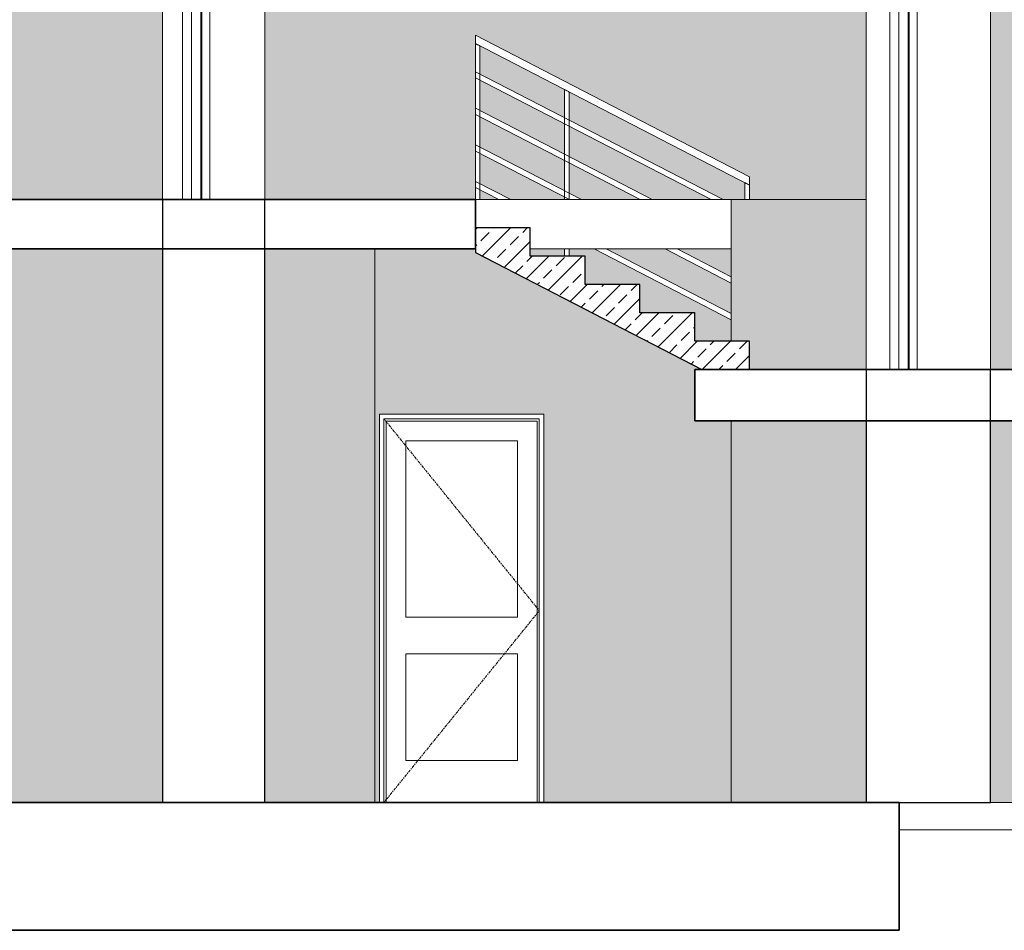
# Model space of a CAD drawing. Header units: centimetres. Extents: x 8603 to 10796, y -400 to 1711.
# Tile 16 of 20: x 9859 to 10398, y -400 to 99. Entities that reach past the tile are written whole.
import ezdxf

# ---------------------------------------------------------------- set-up
doc = ezdxf.new("R2010")
doc.units = ezdxf.units.CM
doc.linetypes.add('Środek _2_', pattern=[3.175, 0.635, -0.475, 1.59, -0.475])
for name, color, linetype, lineweight in [('A-DOOR', 31, 'Continuous', 9), ('A-DOOR-FRAM', 31, 'Continuous', 9), ('A-FLOR', 192, 'Continuous', 9), ('A-FLOR-HRAL', 11, 'Continuous', 9), ('A-WALL', 113, 'Continuous', 9), ('A-WALL-PATT', 111, 'Continuous', 9), ('I-WALL', 2, 'Continuous', 9), ('S-STRS', 31, 'Continuous', 9)]:
    doc.layers.add(name, color=color, linetype=linetype, lineweight=lineweight)

# ---------------------------------------------------------------- blocks, each defined once
blk = doc.blocks.new('Poręcz - 25 mm-400213-Przekrój 7')
at = {"layer": 'A-FLOR-HRAL'}
for p, q in [((10157.46, 60.31), (10157.46, 0)), ((10159.96, 0), (10159.96, 59.02)), ((10157.46, -27), (10157.46, -31)), ((10159.96, -31), (10159.96, -27))]:
    blk.add_line(p, q, dxfattribs=at)
at = {"layer": 'A-FLOR-HRAL', "flags": 128}
for points in [[(10158.71, 59.66), (10158.17, 59.94), (10157.74, 60.17), (10157.5, 60.29)], [(10159.96, 59.02), (10159.93, 59.03), (10159.69, 59.16), (10159.26, 59.38), (10158.71, 59.66)]]:
    blk.add_lwpolyline(points, dxfattribs=at)
blk = doc.blocks.new('Poręcz - 25 mm-400211-Przekrój 7')
at = {"layer": 'A-FLOR-HRAL'}
for p, q in [((10108.71, 85.5), (10108.71, 0)), ((10111.21, 0), (10111.21, 84.21))]:
    blk.add_line(p, q, dxfattribs=at)
at = {"layer": 'A-FLOR-HRAL', "flags": 128}
for points in [[(10109.96, 84.85), (10109.42, 85.13), (10108.99, 85.36), (10108.75, 85.48)], [(10111.21, 84.21), (10111.18, 84.22), (10110.94, 84.35), (10110.51, 84.57), (10109.96, 84.85)]]:
    blk.add_lwpolyline(points, dxfattribs=at)
blk = doc.blocks.new('Poręcz - 25 mm-400209-Przekrój 7')
at = {"layer": 'A-FLOR-HRAL'}
for p, q in [((10256.21, 9.29), (10256.21, 0)), ((10258.71, 0), (10258.71, 8))]:
    blk.add_line(p, q, dxfattribs=at)
at = {"layer": 'A-FLOR-HRAL', "flags": 128}
for points in [[(10257.46, 8.64), (10256.92, 8.92), (10256.49, 9.15), (10256.25, 9.27)], [(10258.71, 8), (10258.68, 8.01), (10258.44, 8.14), (10258.01, 8.36), (10257.46, 8.64)]]:
    blk.add_lwpolyline(points, dxfattribs=at)
blk = doc.blocks.new('Poręcz - Poręcz-433829-Przekrój 7')
at = {"layer": 'A-FLOR-HRAL'}
for p, q in [((10244.2, 0), (10108.71, 70)), ((10108.71, 66.62), (10237.66, 0)), ((10205.49, 0), (10108.71, 50)), ((10108.71, 46.62), (10198.95, 0)), ((10166.78, 0), (10108.71, 30)), ((10108.71, 26.62), (10160.24, 0)), ((10128.07, 0), (10108.71, 10)), ((10108.71, 6.62), (10121.53, 0)), ((10173.79, -27), (10248.71, -65.71)), ((10248.71, -62.33), (10180.33, -27)), ((10212.5, -27), (10248.71, -45.71)), ((10248.71, -42.33), (10219.04, -27))]:
    blk.add_line(p, q, dxfattribs=at)
at = {"layer": 'A-FLOR-HRAL', "flags": 128}
for points in [[(10108.71, 68.31), (10108.71, 68.75), (10108.71, 69.16), (10108.71, 69.51), (10108.71, 69.77), (10108.71, 69.94), (10108.71, 70)], [(10108.71, 66.62), (10108.71, 66.68), (10108.71, 66.85), (10108.71, 67.12), (10108.71, 67.47), (10108.71, 67.87), (10108.71, 68.31)], [(10108.71, 48.31), (10108.71, 48.75), (10108.71, 49.16), (10108.71, 49.51), (10108.71, 49.77), (10108.71, 49.94), (10108.71, 50)], [(10108.71, 46.62), (10108.71, 46.68), (10108.71, 46.85), (10108.71, 47.12), (10108.71, 47.47), (10108.71, 47.87), (10108.71, 48.31)], [(10108.71, 28.31), (10108.71, 28.75), (10108.71, 29.16), (10108.71, 29.51), (10108.71, 29.77), (10108.71, 29.94), (10108.71, 30)], [(10108.71, 26.62), (10108.71, 26.68), (10108.71, 26.85), (10108.71, 27.12), (10108.71, 27.47), (10108.71, 27.87), (10108.71, 28.31)], [(10108.71, 8.31), (10108.71, 8.75), (10108.71, 9.16), (10108.71, 9.51), (10108.71, 9.77), (10108.71, 9.94), (10108.71, 10)], [(10108.71, 6.62), (10108.71, 6.68), (10108.71, 6.85), (10108.71, 7.12), (10108.71, 7.47), (10108.71, 7.87), (10108.71, 8.31)]]:
    blk.add_lwpolyline(points, dxfattribs=at)
for name in ['Poręcz - 25 mm-400211-Przekrój 7', 'Poręcz - 25 mm-400213-Przekrój 7', 'Poręcz - 25 mm-400209-Przekrój 7']:
    blk.add_blockref(name, (0, 0))
blk = doc.blocks.new('Typ poręczy górnej - Górna poręcz_wewnętrzny_-433839-Przekrój 7')
at = {"layer": 'A-FLOR-HRAL'}
for p, q in [((10258.71, 12.5), (10108.71, 90)), ((10108.71, 85.5), (10258.71, 8))]:
    blk.add_line(p, q, dxfattribs=at)
at = {"layer": 'A-FLOR-HRAL', "flags": 128}
for points in [[(10108.71, 87.75), (10108.71, 88.33), (10108.71, 88.87), (10108.71, 89.34), (10108.71, 89.7), (10108.71, 89.92), (10108.71, 90)], [(10108.71, 85.5), (10108.71, 85.57), (10108.71, 85.8), (10108.71, 86.16), (10108.71, 86.62), (10108.71, 87.17), (10108.71, 87.75)], [(10258.71, 12.5), (10258.71, 12.42), (10258.71, 12.2), (10258.71, 11.84), (10258.71, 11.37), (10258.71, 10.83), (10258.71, 10.25)], [(10258.71, 10.25), (10258.71, 9.67), (10258.71, 9.12), (10258.71, 8.66), (10258.71, 8.3), (10258.71, 8.07), (10258.71, 8)]]:
    blk.add_lwpolyline(points, dxfattribs=at)
blk = doc.blocks.new('Drzwi-wewnętrzne-jednoskrzydłowe-dwupanelowe-drewniane - 900 x 2100mm-511731-Przekrój 7')
at = {"layer": 'A-DOOR', "linetype": 'Środek _2_'}
for p, q in [((10058.71, -120), (10143.71, -225)), ((10143.71, -225), (10058.71, -330))]:
    blk.add_line(p, q, dxfattribs=at)
at = {"layer": 'A-DOOR'}
for p, q in [((10070.71, -132), (10131.71, -132)), ((10070.71, -228.56), (10070.71, -132)), ((10131.71, -132), (10131.71, -228.56)), ((10131.71, -228.56), (10070.71, -228.56)), ((10070.71, -248.56), (10131.71, -248.56)), ((10070.71, -307), (10070.71, -248.56)), ((10131.71, -248.56), (10131.71, -307)), ((10131.71, -307), (10070.71, -307))]:
    blk.add_line(p, q, dxfattribs=at)
at = {"layer": 'A-DOOR-FRAM'}
for p, q in [((10146.21, -117.5), (10056.21, -117.5)), ((10056.21, -117.5), (10056.21, -330)), ((10146.21, -117.5), (10146.21, -330)), ((10143.71, -120), (10058.71, -120)), ((10058.71, -120), (10058.71, -330)), ((10059.98, -121.27), (10142.44, -121.27)), ((10059.98, -330), (10059.98, -121.27)), ((10142.44, -121.27), (10142.44, -330)), ((10143.71, -120), (10143.71, -330))]:
    blk.add_line(p, q, dxfattribs=at)
blk = doc.blocks.new('Drzwi-korytarz-niesymetryczne-wpuszczane - Drzwi dwuskrzydłowe 1800 x 2600mm 2-575551-Przekrój 7')
at = {"layer": 'A-DOOR', "lineweight": 18}
for p, q in [((10345.99, 167), (10345.99, -93)), ((10350.49, 167), (10345.99, 167)), ((10350.49, -93), (10350.49, 167)), ((10345.99, -93), (10350.49, -93))]:
    blk.add_line(p, q, dxfattribs=at)
at = {"layer": 'A-DOOR-FRAM', "lineweight": 18}
for p, q in [((10350.49, 177), (10335.49, 177)), ((10335.49, 177), (10335.49, 167)), ((10350.49, 167), (10350.49, 177)), ((10335.49, 167), (10340.41, 167)), ((10340.41, 167), (10340.41, 165.41)), ((10345.51, 165.41), (10345.51, 167)), ((10345.51, 167), (10350.49, 167)), ((10340.41, 165.41), (10345.51, 165.41))]:
    blk.add_line(p, q, dxfattribs=at)
at = {"layer": 'A-DOOR-FRAM'}
for p, q in [((10335.49, -93), (10335.49, 167)), ((10340.41, -93), (10340.41, 165.41)), ((10345.51, 165.41), (10345.51, -93))]:
    blk.add_line(p, q, dxfattribs=at)
blk = doc.blocks.new('Drzwi-korytarz-niesymetryczne-wpuszczane - Drzwi dwuskrzydłowe 1800 x 2100mm-575601-Przekrój 7')
at = {"layer": 'A-DOOR', "lineweight": 18}
for p, q in [((9958.99, 210), (9958.99, 0)), ((9963.49, 210), (9958.99, 210)), ((9963.49, 0), (9963.49, 210)), ((9958.99, 0), (9963.49, 0))]:
    blk.add_line(p, q, dxfattribs=at)
at = {"layer": 'A-DOOR-FRAM', "lineweight": 18}
for p, q in [((9963.49, 220), (9948.49, 220)), ((9948.49, 220), (9948.49, 210)), ((9963.49, 210), (9963.49, 220)), ((9948.49, 210), (9953.41, 210)), ((9953.41, 210), (9953.41, 208.41)), ((9953.41, 208.41), (9958.51, 208.41)), ((9958.51, 208.41), (9958.51, 210)), ((9958.51, 210), (9963.49, 210))]:
    blk.add_line(p, q, dxfattribs=at)
at = {"layer": 'A-DOOR-FRAM'}
for p, q in [((9948.49, 0), (9948.49, 210)), ((9953.41, 0), (9953.41, 208.41)), ((9958.51, 208.41), (9958.51, 0))]:
    blk.add_line(p, q, dxfattribs=at)

msp = doc.modelspace()

# ---------------------------------------------------------------- hatches: boundary and pattern name
at = {"layer": 'A-WALL-PATT'}
h = msp.add_hatch(color=256, dxfattribs=at)
h.paths.add_polyline_path([(8888.25, -128.5), (8886.84, -127.91), (8886.25, -126.5), (8886.84, -125.09), (8888.28, -124.51), (8889.67, -125.09), (8890.25, -126.5), (8889.67, -127.91), (8888.88, -128.24)])
h.paths.add_polyline_path([(8880.71, -330), (9190.81, -330), (9008.09, -229.5), (8885.71, -229.5), (8885.71, -214.5), (8887, -214.5), (8887, -206.6), (8886.75, -206), (8887, -205.4), (8887, -186.6), (8886.75, -186), (8887, -185.15), (8887, -166.6), (8886.75, -166), (8887, -165.4), (8887, -146.6), (8886.75, -146), (8887, -145.4), (8887, -128.5), (8889.5, -128.5), (8889.5, -145.4), (8889.75, -146), (8889.5, -146.6), (8889.5, -165.4), (8889.75, -166), (8889.5, -166.6), (8889.5, -185.4), (8889.75, -186), (8889.5, -186.6), (8889.5, -205.4), (8889.75, -206), (8889.5, -206.6), (8889.5, -214.5), (9031.92, -214.5), (9031.92, -206.73), (9031.73, -206.39), (9031.73, -205.61), (9031.92, -205.05), (9031.92, -193.51), (9031.67, -193.59), (9031.73, -190.19), (9031.92, -190.08), (9031.92, -186.73), (9031.73, -186.39), (9031.73, -185.61), (9031.92, -185.05), (9031.92, -173.51), (9031.67, -173.59), (9031.73, -170.19), (9031.92, -170.08), (9031.92, -166.73), (9031.73, -166.39), (9031.73, -165.61), (9031.92, -165.05), (9031.92, -153.51), (9031.67, -153.59), (9031.68, -150.22), (9031.92, -150.08), (9031.92, -146.73), (9031.73, -146.39), (9031.73, -145.61), (9031.92, -145.05), (9031.92, -133.51), (9031.67, -133.59), (9031.68, -130.22), (9031.92, -130.08), (9031.92, -128.04), (9031.67, -127.8), (9031.44, -127.5), (9031.24, -127.02), (9031.17, -125.98), (9031.24, -110.46), (9315.8, 46.05), (9008.19, 213.15), (8885.71, 213.15), (8885.71, 228.15), (9034.46, 228.15), (9034.46, 239.62), (9034.27, 239.96), (9034.27, 240.74), (9034.46, 241.3), (9034.46, 250.35), (9034.21, 250.27), (9034.21, 253.63), (9034.46, 253.77), (9034.46, 259.62), (9034.27, 259.96), (9034.27, 260.74), (9034.46, 261.3), (9034.46, 270.35), (9034.21, 270.27), (9034.21, 273.63), (9034.46, 273.77), (9034.46, 279.62), (9034.27, 279.96), (9034.27, 280.74), (9034.46, 281.3), (9034.46, 290.35), (9034.21, 290.27), (9034.21, 293.63), (9034.46, 293.77), (9034.46, 297.85), (9035.09, 297.96), (9034.46, 298.31), (9034.21, 298.55), (9033.98, 298.85), (9033.78, 299.33), (9033.71, 300.37), (9033.78, 333.4), (9230.03, 440), (8880.71, 440), (8880.71, -238.34)])
h.paths.add_polyline_path([(9387.49, -330), (9387.49, -34.72), (9129.98, -176.35), (9215.71, -223.58), (9215.71, -330), (9288.62, -330)])
h.paths.add_polyline_path([(9402.49, -330), (9404.17, -330), (9404.17, -110), (9564.17, -110), (9564.17, -330), (9580.71, -330), (9580.71, -27), (9395.71, -27), (9395.71, -30.2), (9393.49, -31.42), (9393.49, -120), (9402.49, -120), (9402.49, -309.25)])
h.paths.add_polyline_path([(10415.49, -330), (10415.49, -121), (10390.49, -121), (10390.49, -330)])
h.paths.add_polyline_path([(9825.71, -330), (9937.49, -330), (9937.49, -27), (9595.71, -27), (9595.71, -330), (9680.71, -330), (9680.71, -110), (9825.71, -110), (9825.71, -238.34)])
h.paths.add_polyline_path([(9213.21, -313.5), (9213.21, -305.55), (9116.96, -252.61), (9116.96, -264), (9125.71, -264), (9125.71, -280.5), (9155.71, -280.5), (9155.71, -297), (9185.71, -297), (9185.71, -313.5), (9190.81, -313.5)])
h.paths.add_polyline_path([(9213.22, -302.13), (9213.21, -285.55), (9116.95, -232.61), (9116.96, -249.19), (9213.21, -302.13)])
h.paths.add_polyline_path([(9213.23, -282.13), (9213.21, -265.55), (9116.95, -212.6), (9116.96, -229.19), (9213.21, -282.13)])
h.paths.add_polyline_path([(9104.02, -264), (9114.46, -264), (9114.46, -251.24), (9054.14, -218.06), (9035.71, -228.2), (9035.71, -231), (9065.71, -231), (9065.71, -247.5), (9095.71, -247.5), (9095.71, -264)])
h.paths.add_polyline_path([(9213.23, -262.14), (9213.21, -245.55), (9116.94, -192.6), (9116.96, -209.19), (9213.21, -262.13)])
h.paths.add_polyline_path([(9114.47, -247.82), (9114.46, -231.24), (9072.33, -208.06), (9057.26, -216.35), (9114.46, -247.81)])
h.paths.add_polyline_path([(9213.24, -242.14), (9213.21, -226.69), (9125.71, -178.7), (9116.94, -183.52), (9116.96, -189.19), (9213.21, -242.13)])
h.paths.add_polyline_path([(9114.48, -227.82), (9114.46, -211.24), (9090.51, -198.06), (9075.44, -206.35), (9114.46, -227.81)])
h.paths.add_polyline_path([(9034.67, -206), (9034.67, -204.55), (9035.71, -204.5), (9035.71, -198), (9054.04, -198), (9038.9, -189.67), (9034.42, -192.13), (9034.42, -205.27), (9034.62, -205.61)])
h.paths.add_polyline_path([(9035.71, -214.5), (9035.6, -207.86), (9034.96, -207.45), (9034.94, -207.3), (9034.67, -207.3), (9034.62, -206.39), (9034.42, -206.95), (9034.42, -214.5)])
h.paths.add_polyline_path([(9114.48, -207.82), (9114.46, -191.24), (9108.69, -188.06), (9093.62, -196.35), (9114.46, -207.81)])
h.paths.add_polyline_path([(9060.26, -198), (9065.71, -198), (9065.71, -184.42), (9057.08, -179.67), (9042.01, -187.96), (9055.16, -195.2)])
h.paths.add_polyline_path([(9034.42, -188.71), (9035.7, -187.92), (9034.96, -187.45), (9034.94, -187.3), (9034.67, -187.3), (9034.62, -186.39), (9034.42, -186.95), (9034.42, -187.45)])
h.paths.add_polyline_path([(9114.49, -187.83), (9114.46, -184.88), (9111.8, -186.35), (9114.46, -187.81)])
h.paths.add_polyline_path([(9038.9, -186.25), (9053.97, -177.96), (9038.9, -169.67), (9034.42, -172.13), (9034.42, -185.27), (9034.62, -185.61), (9034.67, -185.15), (9034.67, -184.55), (9035.81, -184.55), (9038.44, -186)])
h.paths.add_polyline_path([(9083.07, -181.5), (9095.71, -181.5), (9095.71, -180.92), (9075.26, -169.67), (9060.19, -177.96), (9066.62, -181.5)])
h.paths.add_polyline_path([(9095.71, -177.5), (9095.71, -165), (9101.05, -165), (9092.4, -160.24), (9078.37, -167.96), (9083.07, -170.55)])
h.paths.add_polyline_path([(9057.08, -176.25), (9072.15, -167.96), (9057.08, -159.67), (9042.01, -167.96), (9048.81, -171.7)])
h.paths.add_polyline_path([(9034.42, -168.71), (9035.78, -167.96), (9034.97, -167.42), (9034.96, -167.3), (9034.67, -167.3), (9034.62, -166.39), (9034.42, -166.95), (9034.42, -167.45)])
h.paths.add_polyline_path([(9075.26, -166.25), (9089.29, -158.53), (9074.22, -150.24), (9060.19, -157.96), (9074.51, -165.84)])
h.paths.add_polyline_path([(9038.9, -166.25), (9053.97, -157.96), (9038.87, -149.69), (9034.42, -152.13), (9034.42, -165.27), (9034.62, -165.61), (9034.67, -165.25), (9034.67, -164.55), (9035.81, -164.55), (9038.44, -166)])
h.paths.add_polyline_path([(9117.33, -165), (9125.71, -165), (9125.71, -148.5), (9131.92, -148.5), (9131.92, -138.51), (9096.55, -157.96), (9109.35, -165)])
h.paths.add_polyline_path([(9057.08, -156.25), (9071.11, -148.53), (9056.04, -140.24), (9042.01, -147.96), (9048.81, -151.7)])
h.paths.add_polyline_path([(9093.44, -156.25), (9131.93, -135.08), (9131.92, -118.51), (9078.37, -147.96), (9091.63, -155.26)])
h.paths.add_polyline_path([(9034.42, -148.71), (9035.7, -147.92), (9034.96, -147.45), (9034.94, -147.3), (9034.67, -147.3), (9034.62, -146.39), (9034.42, -146.95), (9034.42, -147.45)])
h.paths.add_polyline_path([(9151.59, -148.5), (9155.71, -148.5), (9155.71, -132), (9185.71, -131.96), (9185.71, -115.5), (9215.71, -115.5), (9215.71, -99), (9231.92, -99), (9231.92, -83.51), (9134.42, -137.14), (9134.46, -148.5)])
h.paths.add_polyline_path([(9038.9, -146.25), (9052.93, -138.53), (9037.79, -130.28), (9034.42, -132.13), (9034.42, -145.27), (9034.62, -145.61), (9034.67, -145.25), (9034.67, -144.55), (9035.81, -144.55), (9038.44, -146)])
h.paths.add_polyline_path([(9075.26, -146.25), (9131.94, -115.08), (9131.92, -98.51), (9060.19, -137.96), (9074.51, -145.84)])
h.paths.add_polyline_path([(9057.08, -136.25), (9131.94, -95.07), (9131.92, -78.51), (9042.09, -128), (9049.28, -131.96)])
h.paths.add_polyline_path([(9134.42, -133.71), (9231.93, -80.08), (9231.92, -63.51), (9134.41, -117.14), (9134.42, -131.96)])
h.paths.add_polyline_path([(9034.42, -128.71), (9034.69, -128.5), (9034.39, -128.45), (9034.42, -128.66)])
h.paths.add_polyline_path([(9038.9, -126.25), (9131.95, -75.07), (9131.92, -59.65), (9035.17, -112.86), (9035.28, -124.33), (9036.38, -124.87), (9038.03, -125.77)])
h.paths.add_polyline_path([(9134.41, -113.72), (9231.94, -60.08), (9231.92, -43.51), (9134.41, -97.14), (9134.41, -105.37)])
h.paths.add_polyline_path([(9234.42, -99), (9245.71, -99), (9245.71, -82.5), (9275.71, -82.5), (9275.71, -66), (9305.71, -66), (9305.75, -49.5), (9331.92, -49.5), (9331.92, -28.51), (9234.42, -82.14), (9234.42, -96.5)])
h.paths.add_polyline_path([(9134.41, -93.72), (9231.94, -40.07), (9231.92, -23.51), (9134.4, -77.15), (9134.4, -87.64)])
h.paths.add_polyline_path([(10390.49, -93), (10415.49, -93), (10415.49, 426), (10405.71, 426), (10405.71, 440), (10390.49, 440), (10390.49, -78.77)])
h.paths.add_polyline_path([(9234.42, -78.71), (9331.93, -25.08), (9331.92, -8.51), (9234.41, -62.14), (9234.42, -69.91)])
h.paths.add_polyline_path([(9134.4, -73.72), (9231.95, -20.07), (9231.92, -4.65), (9134.39, -58.29), (9134.4, -69.91)])
h.paths.add_polyline_path([(9234.41, -58.72), (9331.94, -5.08), (9331.92, 11.49), (9234.41, -42.14), (9234.41, -52.18)])
h.paths.add_polyline_path([(9334.42, -49.5), (9335.71, -49.5), (9335.71, -33), (9365.71, -33), (9365.71, -16.5), (9387.49, -16.5), (9387.49, 0), (9393.22, 0), (9393.21, 4), (9392.11, 4.6), (9334.42, -27.14), (9334.42, -46.7)])
h.paths.add_polyline_path([(9234.41, -38.72), (9331.95, 14.93), (9331.92, 31.49), (9234.4, -22.15), (9234.4, -34.45)])
h.paths.add_polyline_path([(9334.42, -23.71), (9388.98, 6.3), (9373.82, 14.53), (9334.41, -7.14), (9334.41, -16.72)])
h.paths.add_polyline_path([(9234.4, -18.72), (9331.95, 34.93), (9331.92, 37.29), (9319.98, 43.78), (9234.39, -3.29), (9234.4, -16.72)])
h.paths.add_polyline_path([(9334.41, -3.72), (9370.69, 16.24), (9355.52, 24.47), (9334.41, 12.86), (9334.41, -3.42)])
h.paths.add_polyline_path([(9993.49, 0), (10108.72, 0), (10108.86, 89.92), (10258.71, 12.42), (10258.71, 0), (10322.49, 0), (10322.49, 353), (9993.49, 353), (9993.49, 9.87)])
h.paths.add_polyline_path([(10213.58, 0), (10237.66, 0), (10159.94, 40.16), (10159.96, 23.52), (10205.49, 0), (10213.33, 0)])
h.paths.add_polyline_path([(9399.1, 0), (9399.1, 0.8), (9398.21, 1.28), (9398.21, 0)])
h.paths.add_polyline_path([(10256.21, 0), (10256.24, 0), (10256.21, 9.29), (10159.93, 59.03), (10159.96, 43.52), (10244.2, 0), (10248.71, 0)])
h.paths.add_polyline_path([(10111.21, 0), (10121.53, 0), (10111.21, 5.33), (10111.21, 1.01)])
h.paths.add_polyline_path([(9699.71, 0), (9937.49, 0), (9937.49, 353), (9390.71, 353), (9390.71, 407.33), (9131.13, 266.32), (9399.1, 120.75), (9399.1, 210), (9559.1, 210), (9559.1, 0), (9631.2, 0)])
h.paths.add_polyline_path([(10196.45, 0), (10198.95, 0), (10159.95, 20.15), (10159.96, 3.52), (10166.78, 0), (10193.73, 0)])
h.paths.add_polyline_path([(10157.48, 0), (10157.46, 1.44), (10111.2, 25.34), (10111.21, 8.71), (10128.07, 0), (10157.46, 0)])
h.paths.add_polyline_path([(10159.96, 0), (10160.24, 0), (10159.95, 0.15), (10159.95, 0)])
h.paths.add_polyline_path([(10157.48, 4.81), (10157.46, 21.44), (10111.2, 45.33), (10111.21, 28.71), (10157.46, 4.81)])
h.paths.add_polyline_path([(9334.4, 16.28), (9352.39, 26.17), (9337.23, 34.41), (9334.4, 32.85), (9334.4, 18.74)])
h.paths.add_polyline_path([(9399.1, 16.3), (9399.1, 27), (9398.21, 27), (9398.21, 16.3)])
h.paths.add_polyline_path([(10157.48, 24.8), (10157.46, 41.44), (10111.19, 65.34), (10111.21, 48.71), (10157.46, 24.81)])
h.paths.add_polyline_path([(9398.83, 30), (9399.1, 30), (9399.1, 37.34), (9398.21, 37.82), (9398.21, 30)])
h.paths.add_polyline_path([(9393.21, 32.59), (9393.23, 32.59), (9393.21, 40.54), (9388.95, 42.85), (9370.29, 32.59), (9391.39, 32.59)])
h.paths.add_polyline_path([(9395.7, 32.59), (9395.71, 32.59), (9395.7, 36.47)])
h.paths.add_polyline_path([(9365.71, 33.5), (9385.82, 44.56), (9370.65, 52.79), (9363.56, 48.89), (9365.71, 48.89), (9365.71, 36.47)])
h.paths.add_polyline_path([(9399.1, 40.75), (9399.1, 47), (9398.21, 47), (9398.21, 41.23)])
h.paths.add_polyline_path([(9393.23, 43.94), (9393.21, 45.2), (9392.07, 44.57), (9393.21, 43.95)])
h.paths.add_polyline_path([(10157.49, 44.8), (10157.46, 60.31), (10111.18, 84.22), (10111.21, 68.71), (10157.46, 44.81)])
h.paths.add_polyline_path([(9388.94, 46.27), (9393.24, 48.73), (9393.21, 60.54), (9388.95, 62.85), (9373.78, 54.51), (9387.11, 47.27)])
h.paths.add_polyline_path([(9335.71, 48.89), (9357.33, 48.89), (9367.52, 54.49), (9353.4, 62.16), (9335.71, 52.43)])
h.paths.add_polyline_path([(9395.69, 49.99), (9395.71, 50), (9395.69, 50)])
h.paths.add_polyline_path([(9398.21, 50), (9399.1, 50), (9399.1, 57.34), (9398.21, 57.82), (9398.21, 50.11)])
h.paths.add_polyline_path([(9370.64, 56.21), (9385.82, 64.56), (9371.7, 72.23), (9356.53, 63.88), (9365.7, 58.9)])
h.paths.add_polyline_path([(9335.71, 57), (9349.23, 64.43), (9326.96, 76.53), (9326.96, 65.19), (9335.71, 65.19), (9335.71, 63.06)])
h.paths.add_polyline_path([(9399.1, 60.75), (9399.1, 67), (9398.21, 67), (9398.21, 61.23)])
h.paths.add_polyline_path([(9393.24, 63.94), (9393.21, 65.2), (9392.07, 64.57), (9393.21, 63.95)])
h.paths.add_polyline_path([(9305.71, 65.19), (9324.46, 65.19), (9324.46, 77.88), (9226.96, 130.85), (9226.96, 114.07), (9245.71, 114.07), (9245.71, 97.78), (9275.71, 97.78), (9275.71, 81.48), (9305.71, 81.48), (9305.71, 79.27)])
h.paths.add_polyline_path([(9352.35, 66.15), (9367.52, 74.49), (9326.95, 96.53), (9326.96, 79.94), (9348.57, 68.2)])
h.paths.add_polyline_path([(9388.94, 66.27), (9393.24, 68.73), (9393.21, 80.54), (9389.99, 82.29), (9374.82, 73.94), (9388.38, 66.58)])
h.paths.add_polyline_path([(9395.69, 69.99), (9395.71, 70), (9395.69, 70)])
h.paths.add_polyline_path([(9399.1, 70), (9399.1, 77.34), (9398.21, 77.82), (9398.21, 70)])
h.paths.add_polyline_path([(9370.64, 76.21), (9385.82, 84.56), (9326.95, 116.53), (9326.96, 99.94), (9365.7, 78.9)])
h.paths.add_polyline_path([(9399.1, 80.75), (9399.1, 86), (9398.21, 86), (9398.21, 81.23), (9399.03, 80.79)])
h.paths.add_polyline_path([(9324.47, 81.29), (9324.46, 97.88), (9226.95, 150.85), (9226.96, 134.26), (9324.46, 81.3)])
h.paths.add_polyline_path([(9393.25, 83.93), (9393.21, 84.06), (9393.21, 83.95)])
h.paths.add_polyline_path([(9388.94, 86.27), (9395.86, 90), (9399.1, 90), (9399.1, 97.34), (9326.94, 136.54), (9326.96, 119.94), (9388.38, 86.58)])
h.paths.add_polyline_path([(9399.1, 100.75), (9399.01, 116.25), (9326.93, 155.4), (9326.96, 139.94), (9391.39, 104.94)])
h.paths.add_polyline_path([(9324.48, 101.29), (9324.46, 117.88), (9226.95, 170.86), (9226.96, 154.26), (9324.46, 101.3)])
h.paths.add_polyline_path([(9215.71, 114.07), (9224.46, 114.07), (9224.46, 132.2), (9126.96, 185.17), (9126.93, 179.26), (9125.71, 179.26), (9125.71, 162.96), (9155.71, 162.96), (9155.71, 146.67), (9185.71, 146.67), (9185.71, 130.37), (9215.71, 130.37), (9215.71, 116.25)])
h.paths.add_polyline_path([(9324.48, 121.29), (9324.46, 137.88), (9226.94, 190.86), (9226.96, 174.26), (9324.46, 121.3)])
h.paths.add_polyline_path([(9224.47, 135.61), (9224.46, 152.2), (9126.96, 205.17), (9126.96, 188.58), (9224.46, 135.62)])
h.paths.add_polyline_path([(9324.49, 141.28), (9324.46, 156.74), (9226.93, 209.72), (9226.96, 194.26), (9324.46, 141.3)])
h.paths.add_polyline_path([(9224.48, 155.61), (9224.46, 172.2), (9126.95, 225.18), (9126.96, 208.58), (9224.46, 155.62)])
h.paths.add_polyline_path([(9224.48, 175.61), (9224.46, 192.2), (9126.94, 245.18), (9126.96, 228.58), (9224.46, 175.62)])
h.paths.add_polyline_path([(9124.46, 179.26), (9124.46, 186.52), (9064.95, 218.85), (9043.74, 218.85), (9036.96, 215.17), (9036.96, 211.85), (9065.71, 211.85), (9065.71, 195.56), (9095.71, 195.56), (9095.71, 179.26), (9117.33, 179.26)])
h.paths.add_polyline_path([(9124.47, 189.94), (9124.46, 206.52), (9072.76, 234.61), (9049.26, 221.85), (9065.81, 221.8), (9124.46, 189.94)])
h.paths.add_polyline_path([(9224.49, 195.6), (9224.46, 211.07), (9126.93, 264.04), (9126.96, 248.58), (9224.46, 195.62)])
h.paths.add_polyline_path([(9124.48, 209.93), (9124.46, 226.52), (9091.17, 244.61), (9075.9, 236.32), (9124.46, 209.94)])
h.paths.add_polyline_path([(9124.48, 229.93), (9124.46, 246.52), (9109.57, 254.61), (9094.31, 246.32), (9124.46, 229.94)])
h.paths.add_polyline_path([(9065.52, 244.44), (9065.71, 244.44), (9065.6, 258.5), (9064.95, 258.85), (9050.11, 258.85), (9036.96, 251.71), (9036.96, 244.44), (9065.43, 244.44)])
h.paths.add_polyline_path([(9124.49, 249.92), (9124.46, 262.7), (9112.72, 256.32), (9124.46, 249.94)])
h.paths.add_polyline_path([(9036.96, 255.12), (9043.83, 258.85), (9037.21, 258.9), (9037.16, 259.96), (9036.96, 259.4), (9036.96, 258.09)])
h.paths.add_polyline_path([(9037.21, 260.35), (9037.21, 261.85), (9049.35, 261.85), (9072.8, 274.59), (9064.95, 278.85), (9050.11, 278.85), (9036.96, 271.71), (9036.96, 261.08), (9037.16, 260.74)])
h.paths.add_polyline_path([(9091.91, 260.74), (9095.71, 260.74), (9095.71, 262.14), (9075.94, 272.88), (9055.64, 261.85), (9065.81, 261.8), (9067.76, 260.74), (9083.07, 260.74)])
h.paths.add_polyline_path([(9095.71, 265.56), (9095.71, 277.04), (9103.02, 277.04), (9093.3, 282.31), (9079.08, 274.59), (9083.07, 272.42)])
h.paths.add_polyline_path([(9036.96, 275.12), (9043.83, 278.85), (9037.21, 278.9), (9037.16, 279.96), (9036.96, 279.4), (9036.96, 275.82)])
h.paths.add_polyline_path([(9075.94, 276.3), (9090.16, 284.02), (9074.89, 292.31), (9055.64, 281.85), (9065.81, 281.8), (9074.51, 277.08)])
h.paths.add_polyline_path([(9111.4, 277.04), (9125.71, 277.04), (9125.71, 293.33), (9134.46, 293.33), (9134.46, 304.67), (9097.49, 284.59), (9100.2, 283.12)])
h.paths.add_polyline_path([(9037.21, 280.35), (9037.21, 281.85), (9049.35, 281.85), (9071.75, 294.02), (9064.7, 297.85), (9048.22, 297.82), (9036.96, 291.71), (9036.96, 281.08), (9037.16, 280.74)])
h.paths.add_polyline_path([(9094.35, 286.3), (9134.47, 308.09), (9134.46, 324.67), (9079.08, 294.59), (9091.63, 287.77)])
h.paths.add_polyline_path([(9136.96, 293.33), (9155.71, 293.33), (9155.71, 309.63), (9185.71, 309.63), (9185.71, 325.93), (9215.71, 325.93), (9215.71, 342.22), (9234.46, 342.22), (9234.46, 358.99), (9136.96, 306.03), (9136.96, 293.54)])
h.paths.add_polyline_path([(9036.96, 295.12), (9041.99, 297.85), (9036.96, 297.85), (9036.96, 297.69)])
h.paths.add_polyline_path([(9075.94, 296.3), (9134.48, 328.09), (9134.46, 344.67), (9055.64, 301.85), (9065.84, 301.78), (9074.51, 297.08)])
h.paths.add_polyline_path([(9049.35, 301.85), (9134.48, 348.1), (9134.46, 364.67), (9037.71, 312.12), (9037.71, 301.85), (9048.81, 301.85)])
h.paths.add_polyline_path([(9136.96, 309.44), (9234.47, 362.41), (9234.46, 378.99), (9136.95, 326.02), (9136.96, 311.27)])
h.paths.add_polyline_path([(9037.71, 315.53), (9134.49, 368.1), (9134.46, 383.53), (9037.71, 330.98), (9037.71, 320.14)])
h.paths.add_polyline_path([(9136.95, 329.44), (9234.48, 382.41), (9234.46, 398.99), (9136.95, 346.02), (9136.95, 337.87)])
h.paths.add_polyline_path([(9236.96, 342.22), (9245.71, 342.22), (9245.71, 358.52), (9275.71, 358.52), (9275.71, 374.81), (9305.71, 374.81), (9305.71, 391.11), (9335.71, 391.11), (9335.71, 407.41), (9334.46, 407.41), (9334.46, 413.31), (9236.96, 360.35), (9236.96, 346.73)])
h.paths.add_polyline_path([(9136.95, 349.43), (9234.48, 402.42), (9234.46, 418.99), (9136.94, 366.02), (9136.94, 353.13)])
h.paths.add_polyline_path([(9236.96, 363.76), (9334.47, 416.73), (9334.46, 433.31), (9236.95, 380.34), (9236.96, 364.46)])
h.paths.add_polyline_path([(9136.94, 369.43), (9234.49, 422.42), (9234.46, 437.86), (9136.93, 384.88), (9136.94, 373.33)])
h.paths.add_polyline_path([(9236.95, 383.76), (9334.48, 436.73), (9334.46, 440), (9309.95, 440), (9236.95, 400.34), (9236.95, 391.06)])
h.paths.add_polyline_path([(9236.95, 403.75), (9303.67, 440), (9273.14, 440), (9236.94, 420.34), (9236.94, 408.79)])
h.paths.add_polyline_path([(9340, 407.41), (9365.71, 407.41), (9365.71, 423.7), (9390.71, 423.7), (9390.71, 440), (9383.59, 440), (9336.96, 414.67), (9336.96, 407.41)])
h.paths.add_polyline_path([(9336.96, 418.08), (9377.31, 440), (9346.77, 440), (9336.95, 434.67), (9336.96, 426.51)])
h.paths.add_polyline_path([(9236.94, 423.75), (9266.85, 440), (9238.41, 440), (9236.93, 439.2), (9236.94, 426.51)])
h.paths.add_polyline_path([(9336.95, 438.08), (9340.49, 440), (9336.95, 440)])
h = msp.add_hatch(color=256, dxfattribs=at)
h.paths.add_polyline_path([(10322.49, -330), (10322.49, -121), (10248.71, -121), (10248.71, -330)])
h.paths.add_polyline_path([(10316.35, -93), (10322.49, -93), (10322.49, 0), (10248.71, 0), (10248.71, -77.5), (10258.71, -77.5), (10258.71, -93)])
msp.add_hatch(color=256, dxfattribs=at).paths.add_polyline_path([(9993.49, -330), (10053.71, -330), (10053.71, -27), (9993.49, -27), (9993.49, -238.34)])
h = msp.add_hatch(color=256, dxfattribs=at)
h.paths.add_polyline_path([(10146.21, -330), (10248.71, -330), (10248.71, -121), (10228.71, -121), (10228.71, -93), (10232.57, -93), (10108.71, -29.01), (10108.71, -27), (10053.71, -27), (10053.71, -330), (10056.21, -330), (10056.21, -117.5), (10146.21, -117.5), (10146.21, -238.34)])
h.paths.add_polyline_path([(10247.84, -77.5), (10248.71, -77.5), (10248.71, -65.71), (10173.79, -27), (10159.96, -27), (10159.96, -31), (10168.71, -31), (10168.71, -46.5), (10198.71, -46.5), (10198.71, -62), (10228.71, -62), (10228.71, -77.5), (10232.57, -77.5)])
h.paths.add_polyline_path([(10248.71, -62.33), (10248.71, -45.71), (10212.5, -27), (10180.33, -27), (10247.84, -61.88)])
h.paths.add_polyline_path([(10248.71, -42.33), (10248.71, -27), (10219.04, -27), (10247.84, -41.88)])
h.paths.add_polyline_path([(10145.06, -31), (10157.46, -31), (10157.46, -27), (10138.71, -27), (10138.71, -31)])
at = {"layer": 'S-STRS'}
h = msp.add_hatch(dxfattribs=at)
h.set_pattern_fill('FP_1', color=256, style=0, pattern_type=2)
h.set_pattern_definition([(45, (9630.503, 545.5), (-9.1238, 9.1238), []), (45, (9639.627, 545.5), (-9.1238, 9.1238), [6.452, -3.226])])
h.paths.add_polyline_path([(10247.84, -93), (10258.71, -93), (10258.71, -77.5), (10228.71, -77.5), (10228.71, -62), (10198.71, -62), (10198.71, -46.5), (10168.71, -46.5), (10168.71, -31), (10138.71, -31), (10138.71, -15.5), (10108.71, -15.5), (10108.71, -29.01), (10232.57, -93)])

# ---------------------------------------------------------------- linework, layer by layer
at = {"layer": 'A-FLOR', "lineweight": 35}
for p, q in [((10108.71, 0), (9396.71, 0)), ((10108.71, -27), (10108.71, 0)), ((9396.71, -27), (10108.71, -27)), ((10691.71, -93), (10228.71, -93)), ((10228.71, -93), (10228.71, -121)), ((10228.71, -121), (10691.71, -121)), ((10340.49, -330), (8880.71, -330)), ((10340.49, -400), (10340.49, -330)), ((8880.71, -400), (10340.49, -400))]:
    msp.add_line(p, q, dxfattribs=at)
at = {"layer": 'A-FLOR'}
for p, q in [((10108.71, 0), (10248.71, 0)), ((10248.71, -27), (10138.71, -27)), ((10691.71, -345), (10340.49, -345))]:
    msp.add_line(p, q, dxfattribs=at)
at = {"layer": 'A-WALL'}
for p, q in [((10322.49, -93), (10322.49, 177)), ((10390.49, 177), (10390.49, -93)), ((10322.49, 0), (10248.71, 0)), ((10248.71, 0), (10248.71, -77.5)), ((10053.71, -330), (10053.71, -27)), ((10056.21, -330), (10056.21, -117.5)), ((10056.21, -117.5), (10146.21, -117.5)), ((10146.21, -117.5), (10146.21, -330)), ((10248.71, -121), (10248.71, -330)), ((10390.49, -330), (10415.49, -330))]:
    msp.add_line(p, q, dxfattribs=at)
at = {"layer": 'A-WALL', "lineweight": 25}
for p, q in [((10322.49, -93), (10322.49, -330)), ((10390.49, -330), (10390.49, -93)), ((10340.49, -330), (10390.49, -330))]:
    msp.add_line(p, q, dxfattribs=at)
at = {"layer": 'I-WALL'}
for p, q in [((9937.49, 0), (9937.49, 220)), ((9993.49, 220), (9993.49, 0))]:
    msp.add_line(p, q, dxfattribs=at)
at = {"layer": 'I-WALL', "lineweight": 25}
for p, q in [((9937.49, 0), (9937.49, -330)), ((9993.49, -330), (9993.49, 0))]:
    msp.add_line(p, q, dxfattribs=at)
at = {"layer": 'S-STRS', "lineweight": 25}
for p, q in [((10138.71, -15.5), (10108.71, -15.5)), ((10108.71, -15.5), (10108.71, -29.01)), ((10138.71, -31), (10138.71, -15.5)), ((10108.71, -29.01), (10232.57, -93)), ((10168.71, -31), (10138.71, -31)), ((10168.71, -46.5), (10168.71, -31)), ((10198.71, -46.5), (10168.71, -46.5)), ((10198.71, -62), (10198.71, -46.5)), ((10228.71, -62), (10198.71, -62)), ((10228.71, -77.5), (10228.71, -62)), ((10258.71, -77.5), (10228.71, -77.5)), ((10258.71, -93), (10258.71, -77.5)), ((10232.57, -93), (10258.71, -93))]:
    msp.add_line(p, q, dxfattribs=at)

# ---------------------------------------------------------------- block references
at = {"layer": 'A-DOOR'}
for name in ['Drzwi-korytarz-niesymetryczne-wpuszczane - Drzwi dwuskrzydłowe 1800 x 2100mm-575601-Przekrój 7', 'Drzwi-korytarz-niesymetryczne-wpuszczane - Drzwi dwuskrzydłowe 1800 x 2600mm 2-575551-Przekrój 7', 'Drzwi-wewnętrzne-jednoskrzydłowe-dwupanelowe-drewniane - 900 x 2100mm-511731-Przekrój 7']:
    msp.add_blockref(name, (0, 0), dxfattribs=at)
at = {"layer": 'A-FLOR-HRAL'}
for name in ['Typ poręczy górnej - Górna poręcz_wewnętrzny_-433839-Przekrój 7', 'Poręcz - Poręcz-433829-Przekrój 7']:
    msp.add_blockref(name, (0, 0), dxfattribs=at)

doc.saveas('drawing.dxf')
